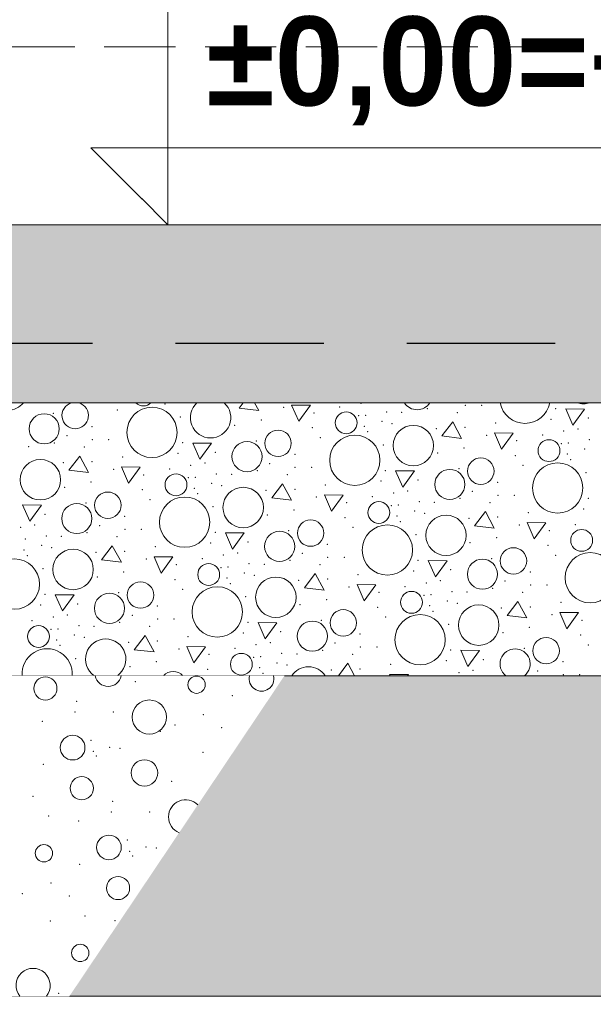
# Model space of a CAD drawing. Header units: millimetres. Extents: x -12989 to 402831, y -50461 to 30884.
# Tile 17 of 175: x 363134 to 364101, y -47274 to -45615. Entities that reach past the tile are written whole.
import ezdxf

# ---------------------------------------------------------------- set-up
doc = ezdxf.new("R2010")
doc.units = ezdxf.units.MM
doc.header["$MEASUREMENT"] = 0
for name, pattern in [('Krawędzie ukryte', [170, 120, -50]), ('Przerywana długa', [390, 250, -140]), ('Wipeout_Contour', [1000, 0, -1000])]:
    doc.linetypes.add(name, pattern=pattern)
for name, color, linetype in [('04-ŚCIANY DZIAŁOWE', 7, 'Continuous'), ('A__STROPY', 7, 'Continuous'), ('A_WYM', 7, 'Continuous'), ('A_WYPEŁNIENIA RYSUNKI', 7, 'Continuous'), ('Nowe_04-ŚCIANY DZIAŁOWE', 7, 'Continuous'), ('Nowe_A_WYM', 7, 'Continuous')]:
    doc.layers.add(name, color=color, linetype=linetype)
for name, color, linetype, lineweight in [('0_Nr_pióra__1', 7, 'Continuous', 13), ('A__STROPY_Nr_pióra__27', 7, 'Continuous', 25), ('A__STROPY_Nr_pióra__49', 7, 'Continuous', 15), ('A__STROPY_Nr_pióra__69', 7, 'Continuous', 13), ('A_WYM_Nr_pióra__1', 7, 'Continuous', 13), ('A_WYM_Nr_pióra__45', 7, 'Continuous', 15), ('A_WYM_Nr_pióra__85', 7, 'Continuous', 13), ('Nowe_A_WYM_Nr_pióra__1', 7, 'Continuous', 13), ('Nowe_A_WYM_Nr_pióra__45', 7, 'Continuous', 15), ('Nowe_A_WYM_Nr_pióra__85', 7, 'Continuous', 13)]:
    doc.layers.add(name, color=color, linetype=linetype, lineweight=lineweight)
for name, color, linetype, lineweight, true_color in [('A__STROPY_Nr_pióra__170', 7, 'Continuous', 5, 0x6a6a6a), ('A__STROPY_Nr_pióra__173', 7, 'Continuous', 5, 0x6a6a6a), ('A__STROPY_Nr_pióra__178', 7, 'Continuous', 5, 0x6a6a6a), ('A_WYPEŁNIENIA RYSUNKI_Nr_pióra__242', 7, 'Continuous', 13, 0xa7a7a7)]:
    doc.layers.add(name, color=color, linetype=linetype, lineweight=lineweight, true_color=true_color)
doc.styles.add('STYL_AUTOMATYCZNY_4', font='arial.ttf')
doc.styles.add('STYL_AUTOMATYCZNY_5', font='arial.ttf')
doc.dimstyles.new('STYL_AUTOMATYCZNY__1', dxfattribs={"dimtxt": 139.999998, "dimasz": 57, "dimexe": 0.18, "dimexo": 0.0625, "dimgap": 0, "dimtad": 1, "dimtih": 1, "dimtoh": 1, "dimdec": 0, "dimlfac": 0.1, "dimzin": 0, "dimdsep": 46, "dimtxsty": 'STYL_AUTOMATYCZNY_4', "dimblk": 'ARROWHEAD_6', "dimblk1": 'ARROWHEAD_6', "dimblk2": 'ARROWHEAD_6', "dimcen": 0.09, "dimse1": 1, "dimse2": 1, "dimclrd": 7, "dimclre": 7, "dimclrt": 7, "dimadec": 0, "dimazin": 0, "dimtfac": 1, "dimtdec": 4, "dimtmove": 0, "dimatfit": 3, "dimfxl": 0, "dimtolj": 1, "dimtzin": 0, "dimarcsym": 0})

# ---------------------------------------------------------------- blocks, each defined once
blk = doc.blocks.new('ElemPrzekroju_18_1', base_point=(362576.7, -45960.6))
at = {"color": 254, "linetype": 'Wipeout_Contour', "lineweight": 0, "ltscale": 7349630.424440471}
blk.add_wipeout([(363490.2, -42960.6), (363490.2, -45960.6), (366242.5, -45960.6), (366242.5, -42960.6), (365846.2, -42960.6), (365846.2, -42955.6), (365843.2, -42955.6), (365843.2, -42960.6), (365243.2, -42960.6), (365243.2, -42955.6), (365240.2, -42955.6), (365240.2, -42960.6), (364640.2, -42960.6), (364640.2, -42955.6), (364637.2, -42955.6), (364637.2, -42960.6), (364037.2, -42960.6), (364037.2, -42955.6), (364034.2, -42955.6), (364034.2, -42960.6)], dxfattribs=at).dxf.layer = 'Nowe_04-ŚCIANY DZIAŁOWE'
blk = doc.blocks.new('ElemPrzekroju_19_1', base_point=(362576.7, -45960.6))
at = {"color": 254, "linetype": 'Wipeout_Contour', "lineweight": 0, "ltscale": 2928361.767676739}
blk.add_wipeout([(363340.2, -45960.6), (363490.2, -45960.6), (363490.2, -42960.6), (363434.2, -42960.6), (363434.2, -42955.6), (363431.2, -42955.6), (363431.2, -42960.6), (363340.2, -42960.6)], dxfattribs=at).dxf.layer = '04-ŚCIANY DZIAŁOWE'
blk = doc.blocks.new('*X191', base_point=(362576.7, -45960.6))
at = {"layer": 'A__STROPY_Nr_pióra__178', "color": 251, "linetype": 'Continuous', "lineweight": 5, "true_color": 0x6a6a6a}
for p, q in [((363510.8, -46260.6), (363504, -46269.6)), ((363537.3, -46273.5), (363530.2, -46260.6)), ((363592.6, -46264.3), (363604.6, -46291.7)), ((363624.3, -46264.6), (363592.6, -46264.3)), ((363604.6, -46291.7), (363624.3, -46264.6)), ((363504, -46269.6), (363537.3, -46273.5)), ((364054.8, -46270.7), (364066.7, -46298.1)), ((364086.4, -46271), (364054.8, -46270.7)), ((364066.7, -46298.1), (364086.4, -46271)), ((363864.1, -46292.6), (363846, -46316.4)), ((363879.2, -46320.4), (363864.1, -46292.6)), ((363846, -46316.4), (363879.2, -46320.4)), ((363934.6, -46311.1), (363946.6, -46338.6)), ((363966.3, -46311.5), (363934.6, -46311.1)), ((363946.6, -46338.6), (363966.3, -46311.5)), ((363425.9, -46328.3), (363437.8, -46355.7)), ((363457.5, -46328.6), (363425.9, -46328.3)), ((363437.8, -46355.7), (363457.5, -46328.6)), ((363235.2, -46350.2), (363217.1, -46374)), ((363250.3, -46378), (363235.2, -46350.2)), ((363217.1, -46374), (363250.3, -46378)), ((363305.7, -46368.7), (363317.7, -46396.2)), ((363337.3, -46369), (363305.7, -46368.7)), ((363317.7, -46396.2), (363337.3, -46369)), ((363767.9, -46375.1), (363779.8, -46402.6)), ((363799.5, -46375.4), (363767.9, -46375.1)), ((363779.8, -46402.6), (363799.5, -46375.4)), ((363577.2, -46397.1), (363559, -46420.9)), ((363592.3, -46424.8), (363577.2, -46397.1)), ((363647.7, -46415.6), (363659.7, -46443)), ((363679.3, -46415.9), (363647.7, -46415.6)), ((363659.7, -46443), (363679.3, -46415.9)), ((363139, -46432.7), (363150.9, -46460.1)), ((363170.6, -46433), (363139, -46432.7)), ((363150.9, -46460.1), (363170.6, -46433)), ((363559, -46420.9), (363592.3, -46424.8)), ((363919.2, -46443.9), (363901, -46467.7)), ((363934.3, -46471.7), (363919.2, -46443.9)), ((363989.7, -46462.4), (364001.6, -46489.9)), ((364021.3, -46462.7), (363989.7, -46462.4)), ((364001.6, -46489.9), (364021.3, -46462.7)), ((363480.9, -46479.6), (363492.9, -46507)), ((363512.6, -46479.9), (363480.9, -46479.6)), ((363492.9, -46507), (363512.6, -46479.9)), ((363901, -46467.7), (363934.3, -46471.7)), ((363290.2, -46501.5), (363272.1, -46525.3)), ((363305.4, -46529.2), (363290.2, -46501.5)), ((363272.1, -46525.3), (363305.4, -46529.2)), ((363360.8, -46520), (363372.7, -46547.4)), ((363392.4, -46520.3), (363360.8, -46520)), ((363372.7, -46547.4), (363392.4, -46520.3)), ((363822.9, -46526.4), (363834.9, -46553.9)), ((363854.6, -46526.7), (363822.9, -46526.4)), ((363834.9, -46553.9), (363854.6, -46526.7)), ((363632.2, -46548.3), (363614.1, -46572.2)), ((363647.4, -46576.1), (363632.2, -46548.3)), ((363614.1, -46572.2), (363647.4, -46576.1)), ((363702.8, -46566.9), (363714.7, -46594.3)), ((363734.4, -46567.2), (363702.8, -46566.9)), ((363714.7, -46594.3), (363734.4, -46567.2)), ((363194, -46584), (363206, -46611.4)), ((363225.6, -46584.3), (363194, -46584)), ((363206, -46611.4), (363225.6, -46584.3)), ((363974.2, -46595.2), (363956.1, -46619)), ((363989.4, -46623), (363974.2, -46595.2)), ((364044.8, -46613.7), (364056.7, -46641.2)), ((364076.4, -46614), (364044.8, -46613.7)), ((364056.7, -46641.2), (364076.4, -46614)), ((363536, -46630.8), (363548, -46658.3)), ((363567.6, -46631.2), (363536, -46630.8)), ((363548, -46658.3), (363567.6, -46631.2)), ((363956.1, -46619), (363989.4, -46623)), ((363345.3, -46652.8), (363327.2, -46676.6)), ((363360.5, -46680.5), (363345.3, -46652.8)), ((363327.2, -46676.6), (363360.5, -46680.5)), ((363415.9, -46671.3), (363427.8, -46698.7)), ((363447.5, -46671.6), (363415.9, -46671.3)), ((363427.8, -46698.7), (363447.5, -46671.6)), ((363878, -46677.7), (363889.9, -46705.1)), ((363909.6, -46678), (363878, -46677.7)), ((363889.9, -46705.1), (363909.6, -46678)), ((363687.3, -46699.6), (363671.3, -46720.6)), ((363698.7, -46720.6), (363687.3, -46699.6)), ((363757.8, -46718.2), (363758.9, -46720.6)), ((363789.5, -46718.5), (363757.8, -46718.2)), ((363787.9, -46720.6), (363789.5, -46718.5))]:
    blk.add_line(p, q, dxfattribs=at)
for centre, radius in [((363175.3, -46304.3), 25.4), ((363357.1, -46310.4), 42.4), ((363684.6, -46294.2), 18.4), ((363797.8, -46332.6), 34.1), ((363569.6, -46328.8), 22.3), ((363699.1, -46357.3), 42.4), ((363517.3, -46351.2), 25.4), ((364026.5, -46341.1), 18.4), ((363168.9, -46390.2), 34.1), ((363911.5, -46375.7), 22.3), ((364041.1, -46404.1), 42.4), ((363397.6, -46398.7), 18.4), ((363859.3, -46398.1), 25.4), ((363282.6, -46433.2), 22.3), ((363510.9, -46437), 34.1), ((363230.3, -46455.6), 25.4), ((363412.1, -46461.7), 42.4), ((363739.6, -46445.5), 18.4), ((363852.9, -46483.9), 34.1), ((363624.6, -46480.1), 22.3), ((363754.1, -46508.6), 42.4), ((363572.3, -46502.5), 25.4), ((364081.6, -46492.4), 18.4), ((363224, -46541.4), 34.1), ((363966.6, -46527), 22.3), ((364096.1, -46555.4), 42.4), ((363125.2, -46566.1), 42.4), ((363452.7, -46550), 18.4), ((363914.3, -46549.4), 25.4), ((363337.7, -46584.5), 22.3), ((363566, -46588.3), 34.1), ((363285.4, -46606.9), 25.4), ((363467.2, -46613), 42.4), ((363794.7, -46596.8), 18.4), ((363679.7, -46631.4), 22.3), ((363908, -46635.2), 34.1), ((363627.4, -46653.8), 25.4), ((363809.2, -46659.9), 42.4), ((363165.8, -46654.4), 18.4), ((364021.7, -46678.3), 22.3), ((363507.8, -46701.2), 18.4)]:
    blk.add_circle(centre, radius, dxfattribs=at)
for centre, radius, start, end in [((363113.9, -46238.9), 34.1, 219.5491, 320.4509), ((363227.6, -46282), 22.3, 106.7758, 73.2242), ((363342.6, -46247.4), 18.4, 225.9146, 314.0854), ((363455.8, -46285.7), 34.1, 132.5793, 47.4207), ((363804.2, -46246.8), 25.4, 212.9163, 327.0837), ((363986, -46252.8), 42.4, 190.5202, 349.4798), ((364084.7, -46228.1), 34.1, 251.9199, 288.0801), ((363279, -46692.7), 34.1, 305.2823, 234.7177), ((363180.3, -46717.4), 42.4, 355.7218, 184.2782), ((363969.4, -46700.6), 25.4, 308.3403, 231.6597), ((363392.8, -46735.8), 22.3, 43.0583, 136.9417), ((363621, -46739.6), 34.1, 33.8324, 146.1676)]:
    blk.add_arc(centre, radius, start, end, dxfattribs=at)
for p in [(363378.9, -46262.5), (363709.3, -46261.4), (363885.3, -46264.9), (363913.1, -46264.9), (363190.8, -46278), (363298.9, -46272.4), (363579.3, -46268.3), (363630, -46277.6), (363673.8, -46267.6), (363705.5, -46282.4), (363717.3, -46281.4), (363752.6, -46276), (363778.2, -46276.8), (363821.5, -46270.4), (363872.1, -46277.3), (364037.5, -46270.3), (363256, -46300.6), (363405.1, -46284.5), (363496.6, -46298.4), (363541.4, -46289.7), (363715.3, -46300), (363744.8, -46291.8), (363761.6, -46295.7), (363936.5, -46294.4), (364029.9, -46288.1), (364092.6, -46286.3), (364092.6, -46286.3), (363213.5, -46316.1), (363627.6, -46302.6), (363720.9, -46309.4), (363836.3, -46303.9), (363884.9, -46301.9), (363921.3, -46315.1), (364015.8, -46314.5), (364051.3, -46308.3), (364075.3, -46304.6), (363192.6, -46328), (363256.4, -46322.5), (363284.2, -46322.5), (363408.6, -46327.8), (363532.8, -46324.9), (363640.8, -46319.2), (363747.1, -46331.4), (363972, -46324.5), (364047.4, -46329.2), (364059.3, -46328.3), (364094.6, -46322.9), (363149.3, -46334.4), (363243.2, -46334.9), (363401, -46345.7), (363463.7, -46343.8), (363463.7, -46343.8), (363598, -46347.5), (363838.6, -46345.2), (363883.4, -46336.6), (363969.6, -46349.5), (364057.3, -46346.8), (364086.8, -46338.6), (363207.4, -46361.4), (363256, -46359.5), (363307.6, -46352), (363422.4, -46365.8), (363446.4, -46362.2), (363555.5, -46363), (363982.8, -46366.1), (364062.9, -46356.2), (363292.3, -46372.7), (363343.1, -46382), (363386.9, -46372), (363465.7, -46380.5), (363491.3, -46381.3), (363534.5, -46374.9), (363585.1, -46381.8), (363598.3, -46369.4), (363626.2, -46369.4), (363750.6, -46374.7), (363874.7, -46371.7), (364089.1, -46378.2), (363254.5, -46394.1), (363418.5, -46386.8), (363430.4, -46385.9), (363457.9, -46396.2), (363474.7, -46400.2), (363649.6, -46398.8), (363743, -46392.5), (363805.6, -46390.7), (363805.6, -46390.7), (363940, -46394.4), (363209.7, -46402.8), (363340.7, -46407.1), (363428.3, -46404.4), (363433.9, -46413.8), (363549.4, -46408.3), (363598, -46406.3), (363764.4, -46412.7), (363788.4, -46409), (363897.5, -46409.8), (363940.3, -46416.2), (363968.2, -46416.2), (363245.8, -46429.3), (363353.9, -46423.7), (363634.3, -46419.5), (363685.1, -46428.9), (363728.9, -46418.9), (363772.3, -46432.7), (363807.7, -46427.3), (363833.3, -46428.1), (363876.5, -46421.7), (363927.1, -46428.6), (364092.6, -46421.6), (363176.7, -46448.3), (363176.7, -46448.3), (363460.2, -46435.8), (363551.6, -46449.6), (363596.5, -46441), (363760.5, -46433.6), (363799.8, -46443.1), (363816.6, -46447), (363991.6, -46445.7), (364085, -46439.4), (363159.5, -46466.6), (363311.1, -46451.9), (363682.7, -46453.9), (363770.3, -46451.3), (363775.9, -46460.7), (363891.4, -46455.1), (363940, -46453.2), (363976.3, -46466.4), (364070.9, -46465.7), (363135.5, -46470.3), (363247.6, -46479.3), (363268.6, -46467.4), (363311.4, -46473.8), (363339.3, -46473.8), (363463.7, -46479.1), (363587.8, -46476.2), (363695.9, -46470.5), (363802.2, -46482.7), (364027, -46475.8), (363143.4, -46490.3), (363178.8, -46484.9), (363204.4, -46485.7), (363298.2, -46486.2), (363456.1, -46497), (363518.7, -46495.1), (363518.7, -46495.1), (363653, -46498.8), (363893.6, -46496.5), (363938.5, -46487.9), (363141.4, -46508.8), (363170.9, -46500.6), (363187.7, -46504.6), (363262.4, -46512.7), (363311.1, -46510.8), (363362.6, -46503.2), (363501.5, -46513.5), (363610.6, -46514.2), (364024.7, -46500.8), (363147, -46518.2), (363347.4, -46524), (363442, -46523.3), (363477.5, -46517.1), (363520.8, -46531.7), (363546.4, -46532.6), (363589.6, -46526.2), (363653.4, -46520.7), (363681.3, -46520.7), (363805.6, -46526), (363929.8, -46523), (364037.9, -46517.4), (363173.3, -46540.2), (363309.6, -46545.4), (363398.1, -46533.3), (363473.6, -46538.1), (363485.4, -46537.2), (363512.9, -46547.5), (363640.2, -46533.1), (363798.1, -46543.8), (363860.7, -46542), (363860.7, -46542), (363995, -46545.7), (363264.7, -46554.1), (363395.8, -46558.4), (363483.4, -46555.7), (363489, -46565.1), (363529.7, -46551.4), (363604.4, -46559.6), (363653.1, -46557.6), (363704.6, -46550.1), (363819.5, -46564), (363843.5, -46560.3), (363952.6, -46561.1), (363300.9, -46580.6), (363409, -46575), (363689.4, -46570.8), (363740.1, -46580.2), (363783.9, -46570.2), (363862.8, -46578.6), (363888.4, -46579.4), (363931.6, -46573), (363982.2, -46579.9), (363995.4, -46567.5), (364023.2, -46567.5), (363176.7, -46583.6), (363515.3, -46587.1), (363651.6, -46592.3), (363815.6, -46584.9), (363827.4, -46584), (363854.9, -46594.4), (363871.7, -46598.3), (364046.6, -46597), (363169.2, -46601.4), (363231.8, -46599.5), (363231.8, -46599.5), (363366.1, -46603.2), (363606.7, -46600.9), (363737.8, -46605.2), (363825.4, -46602.6), (363831, -46611.9), (363946.4, -46606.4), (363995.1, -46604.5), (363155, -46627.7), (363190.6, -46621.6), (363214.5, -46617.9), (363302.7, -46630.6), (363323.7, -46618.7), (363366.5, -46625.1), (363394.3, -46625.1), (363518.7, -46630.4), (363642.9, -46627.4), (363751, -46621.8), (364031.4, -46617.7), (364082.1, -46627.1), (363186.7, -46642.5), (363198.5, -46641.6), (363233.9, -46636.2), (363259.5, -46637), (363353.3, -46637.5), (363511.2, -46648.3), (363573.8, -46646.4), (363573.8, -46646.4), (363857.2, -46634), (363948.7, -46647.8), (363993.5, -46639.2), (363196.5, -46660.1), (363226, -46651.9), (363242.8, -46655.9), (363317.5, -46664), (363366.2, -46662.1), (363417.7, -46654.5), (363556.5, -46664.8), (363665.6, -46665.5), (363708.1, -46650.1), (364079.8, -46652.1), (363202.1, -46669.5), (363402.5, -46675.3), (363497, -46674.6), (363532.6, -46668.4), (363644.7, -46677.5), (363708.5, -46672), (363736.3, -46671.9), (363860.7, -46677.3), (363984.9, -46674.3), (364093, -46668.7), (363228.3, -46691.5), (363364.6, -46696.7), (363453.2, -46684.6), (363528.7, -46689.4), (363540.5, -46688.5), (363568, -46698.8), (363575.8, -46683), (363601.4, -46683.8), (363695.3, -46684.4), (363853.2, -46695.1), (363915.8, -46693.3), (363915.8, -46693.3), (364050.1, -46696.9), (363319.8, -46705.4), (363450.9, -46709.6), (363538.5, -46707), (363584.8, -46702.7), (363659.5, -46710.9), (363708.1, -46708.9), (363759.7, -46701.4), (363874.5, -46715.3), (363898.5, -46711.6), (364007.6, -46712.4), (363544.1, -46716.4), (364050.5, -46718.8), (364078.3, -46718.8)]:
    blk.add_point(p, dxfattribs=at)
blk = doc.blocks.new('ElemPrzekroju_175_1', base_point=(362576.7, -45960.6))
at = {"color": 254, "linetype": 'Wipeout_Contour', "lineweight": 0, "ltscale": 1533341.48702292}
blk.add_wipeout([(362356.7, -46160.6), (398746.7, -46160.6), (398746.7, -45960.6), (362356.7, -45960.6)], dxfattribs=at).dxf.layer = 'A__STROPY'
at = {"color": 254, "linetype": 'Wipeout_Contour', "lineweight": 0, "ltscale": 1533794.246621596}
blk.add_wipeout([(398746.7, -46720.6), (362356.7, -46720.6), (362356.7, -47260.6), (398746.7, -47260.6)], dxfattribs=at).dxf.layer = 'A__STROPY'
at = {"layer": 'A__STROPY_Nr_pióra__170', "linetype": 'Continuous', "lineweight": 5, "true_color": 0x6a6a6a}
h = blk.add_hatch(dxfattribs=at)
h.set_pattern_fill('Beton_0001', color=251, style=0, pattern_type=2)
h.set_pattern_definition([(45, (362576.75, -45960.59), (-63.6396, 63.6396), [67.5, -22.5]), (45, (362576.75, -45896.95), (-63.6396, 63.6396), [67.5, -22.5])])
h.paths.add_polyline_path([(362356.7, -46160.6), (398746.7, -46160.6), (398746.7, -45960.6), (362356.7, -45960.6)])
at = {"layer": 'A__STROPY_Nr_pióra__173', "linetype": 'Continuous', "lineweight": 5, "true_color": 0x6a6a6a}
h = blk.add_hatch(dxfattribs=at)
h.set_pattern_fill('Grunt_0001', color=251, style=0, pattern_type=2)
h.set_pattern_definition([(45, (362576.75, -45960.59), (-95.4594, 95.4594), []), (45, (362544.93, -45928.77), (-190.9188, 190.9188), []), (45, (362513.1, -45896.95), (-190.9188, 190.9188), []), (135, (362481.29, -45865.132), (31.819805, 31.819805), [135, -135])])
h.paths.add_polyline_path([(398746.7, -46720.6), (362356.7, -46720.6), (362356.7, -47260.6), (398746.7, -47260.6)])
at = {"layer": 'A__STROPY_Nr_pióra__49', "color": 7, "linetype": 'Continuous', "lineweight": 15}
blk.add_line((368142.5, -45960.6), (362356.7, -45960.6), dxfattribs=at)
at = {"layer": 'A__STROPY_Nr_pióra__69', "color": 7, "linetype": 'Continuous', "lineweight": 13}
blk.add_line((398746.7, -47260.6), (362356.7, -47260.6), dxfattribs=at)
at = {"color": 254, "linetype": 'Wipeout_Contour', "lineweight": 0, "ltscale": 1533413.819197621}
blk.add_wipeout([(362356.7, -46160.6), (362356.7, -46260.6), (398746.7, -46260.6), (398746.7, -46160.6)], dxfattribs=at).dxf.layer = 'A__STROPY'
at = {"layer": 'A__STROPY_Nr_pióra__178', "linetype": 'Continuous', "lineweight": 5, "true_color": 0x6a6a6a}
h = blk.add_hatch(dxfattribs=at)
h.set_pattern_fill('Chudy_beton_B15_I_WSC_0001', color=251, style=0, pattern_type=2)
h.set_pattern_definition([(0, (362576.75, -45960.6), (0, 233.8269), [14.625, -120.375]), (0, (362644.25, -45843.68), (0, 233.8269), [14.625, -120.375]), (60, (362576.75, -45960.6), (-202.5, 116.9134), [14.625, -120.375]), (60, (362711.75, -45960.6), (-202.5, 116.9134), [14.625, -120.375]), (120, (362591.37, -45960.6), (202.5, 116.9134), [14.625, -120.375]), (120, (362726.37, -45960.6), (202.5, 116.9134), [14.625, -120.375]), (0, (362576.75, -45938.09), (0, 45), [0, -45, 0, -67.5]), (45, (362599.25, -45938.09), (-31.819805, 31.819805), [0, -33.75, 0, -56.25])])
h.paths.add_polyline_path([(362356.7, -46160.6), (362356.7, -46260.6), (398746.7, -46260.6), (398746.7, -46160.6)])
at = {"layer": 'A__STROPY_Nr_pióra__27', "color": 7, "linetype": 'Przerywana długa', "lineweight": 25}
blk.add_line((398746.7, -46160.6), (362356.7, -46160.6), dxfattribs=at)
at = {"color": 254, "linetype": 'Wipeout_Contour', "lineweight": 0, "ltscale": 1533549.791415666}
blk.add_wipeout([(362356.7, -46720.6), (398746.7, -46720.6), (398746.7, -46260.6), (362356.7, -46260.6)], dxfattribs=at).dxf.layer = 'A__STROPY'
at = {"layer": 'A__STROPY_Nr_pióra__49', "color": 7, "linetype": 'Continuous', "lineweight": 15}
for p, q in [((398746.7, -46260.6), (362356.7, -46260.6)), ((398746.7, -46720.6), (362356.7, -46720.6))]:
    blk.add_line(p, q, dxfattribs=at)
at = {"layer": 'A__STROPY', "lineweight": 0}
blk.add_blockref('*X191', (362576.7, -45960.6), dxfattribs=at)
blk = doc.blocks.new('*X323', base_point=(362576.7, -45960.6))
at = {"layer": 'A_WYPEŁNIENIA RYSUNKI_Nr_pióra__242', "color": 253, "linetype": 'Continuous', "lineweight": 13, "true_color": 0xa7a7a7}
for centre, radius in [((363177.4, -46742), 19.5), ((363432.2, -46735.6), 14.6), ((363352.6, -46790.2), 28.8), ((363223.3, -46841.7), 20.8), ((363344.4, -46884.4), 22.3), ((363238.7, -46910.1), 19.5), ((363284.5, -47009.9), 20.8), ((363174.9, -47019.7), 14.6), ((363299.9, -47078.3), 19.5), ((363236.1, -47187.8), 14.6)]:
    blk.add_circle(centre, radius, dxfattribs=at)
for centre, radius, start, end in [((363283.2, -46716.2), 22.3, 191.3816, 348.6184), ((363541.8, -46725.8), 20.8, 165.4189, 14.5811), ((363413.8, -46958.4), 28.8, 44.6421, 247.6198), ((363156.6, -47242.5), 28.8, 320.956, 219.044)]:
    blk.add_arc(centre, radius, start, end, dxfattribs=at)
for p in [(363329.2, -46730.5), (363229.8, -46763.8), (363492.4, -46754.1), (363227.1, -46781.8), (363292, -46781.9), (363292, -46781.9), (363172.3, -46797.3), (363443.9, -46786.1), (363371.1, -46814.1), (363395.9, -46803.5), (363474.7, -46807.9), (363254.4, -46829.4), (363258, -46848.2), (363285.5, -46841.1), (363303.4, -46842.7), (363263.3, -46856), (363442.9, -46849.7), (363173.9, -46870), (363390.4, -46898.7), (363156.3, -46923.8), (363291, -46932), (363182.7, -46957.1), (363288.4, -46950), (363353.2, -46950.1), (363353.2, -46950.1), (363233.5, -46965.4), (363315.6, -46997.6), (363346.7, -47009.3), (363364.6, -47010.9), (363319.2, -47016.4), (363324.5, -47024.1), (363235.1, -47038.2), (363186.6, -47070.1), (363138.6, -47087.6), (363217.5, -47092), (363243.9, -47125.3), (363185.6, -47133.8), (363294.7, -47133.6), (363199.8, -47255.8)]:
    blk.add_point(p, dxfattribs=at)
blk = doc.blocks.new('Wypełnienie_2_1', base_point=(362576.7, -45960.6))
at = {"color": 254, "linetype": 'Wipeout_Contour', "lineweight": 0, "ltscale": 2922045.781165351}
blk.add_wipeout([(360935.8, -46510.6), (361319.5, -47260.6), (363217.9, -47260.6), (363580.4, -46720.6), (362356.7, -46720.6), (362356.7, -46860.6), (362076.7, -46860.6), (362076.7, -46510.6)], dxfattribs=at).dxf.layer = 'A_WYPEŁNIENIA RYSUNKI'
at = {"layer": 'A_WYPEŁNIENIA RYSUNKI_Nr_pióra__242', "color": 253, "linetype": 'Continuous', "lineweight": 13, "true_color": 0xa7a7a7}
blk.add_blockref('*X323', (362576.7, -45960.6), dxfattribs=at)
blk = doc.blocks.new('*D346', base_point=(362576.7, -45960.6))
at = {"layer": 'Nowe_A_WYM_Nr_pióra__45', "color": 7, "linetype": 'Continuous', "lineweight": 15}
for p, q in [((362206.7, -47532.6), (362146.7, -47592.6)), ((362386.7, -47532.6), (362326.7, -47592.6))]:
    blk.add_line(p, q, dxfattribs=at)
at = {"layer": 'Nowe_A_WYM_Nr_pióra__85', "color": 7, "linetype": 'Continuous', "lineweight": 13}
for p, q in [((362356.7, -47618.8), (362356.7, -47506.3)), ((362176.7, -47562.6), (362356.7, -47562.6)), ((362356.7, -47562.6), (398746.7, -47562.6))]:
    blk.add_line(p, q, dxfattribs=at)
blk = doc.blocks.new('ARROWHEAD_6')
at = {"color": 0, "linetype": 'Continuous', "lineweight": 0}
for p, q in [((-0.5, -0.5), (0.5, 0.5)), ((0, 0), (-1, 0))]:
    blk.add_line(p, q, dxfattribs=at)
blk = doc.blocks.new('*D347', base_point=(362576.7, -45960.6))
at = {"layer": 'Nowe_A_WYM_Nr_pióra__45', "color": 7, "linetype": 'Continuous', "lineweight": 15}
for p, q in [((362386.7, -47532.6), (362326.7, -47592.6)), ((398776.7, -47532.6), (398716.7, -47592.6))]:
    blk.add_line(p, q, dxfattribs=at)
at = {"layer": 'Nowe_A_WYM_Nr_pióra__85', "color": 7, "linetype": 'Continuous', "lineweight": 13}
for p, q in [((398746.7, -47618.8), (398746.7, -47506.3)), ((362356.7, -47562.6), (398746.7, -47562.6))]:
    blk.add_line(p, q, dxfattribs=at)
at = {"layer": 'Nowe_A_WYM_Nr_pióra__1', "color": 7, "lineweight": 13, "char_height": 140, "attachment_point": 7, "style": 'STYL_AUTOMATYCZNY_4'}
for s, insert in [('\\A1;{\\pql;\\fArial|b0|i0|c238|p0;\\W1.000000;18}', (362386.7, -47534.6)), ('\\A1;{\\pql;\\fArial|b0|i0|c238|p0;\\W1.000000;3\xa0639}', (380311.5, -47534.6)), ('\\A1;{\\pql;\\fArial|b0|i0|c238|p0;\\W1.000000;18}', (398503.2, -47534.6))]:
    blk.add_mtext(s, dxfattribs=dict(at, insert=insert))
blk = doc.blocks.new('*D350', base_point=(362576.7, -45960.6))
at = {"layer": 'Nowe_A_WYM_Nr_pióra__45', "color": 7, "linetype": 'Continuous', "lineweight": 15}
for p, q in [((362106.7, -47792.6), (362046.7, -47852.6)), ((362377.1, -47792.6), (362317.1, -47852.6))]:
    blk.add_line(p, q, dxfattribs=at)
at = {"layer": 'Nowe_A_WYM_Nr_pióra__85', "color": 7, "linetype": 'Continuous', "lineweight": 13}
for p, q in [((362076.7, -47878.8), (362076.7, -47766.3)), ((362347.1, -47878.8), (362347.1, -47766.3)), ((362031.7, -47822.6), (362076.7, -47822.6)), ((362076.7, -47822.6), (362347.1, -47822.6)), ((362347.1, -47822.6), (368410.1, -47822.6))]:
    blk.add_line(p, q, dxfattribs=at)
at = {"layer": 'Nowe_A_WYM_Nr_pióra__1', "color": 7, "lineweight": 13, "insert": (361833.2, -47794.6), "char_height": 140, "attachment_point": 7, "style": 'STYL_AUTOMATYCZNY_4'}
blk.add_mtext('\\A1;{\\pql;\\fArial|b0|i0|c238|p0;\\W1.000000;27}', dxfattribs=at)
blk = doc.blocks.new('*D358', base_point=(362576.7, -45960.6))
at = {"layer": 'Nowe_A_WYM_Nr_pióra__45', "color": 7, "linetype": 'Continuous', "lineweight": 15}
for p, q in [((362106.7, -48052.6), (362046.7, -48112.6)), ((398996.7, -48112.6), (399056.7, -48052.6))]:
    blk.add_line(p, q, dxfattribs=at)
at = {"layer": 'Nowe_A_WYM_Nr_pióra__85', "color": 7, "linetype": 'Continuous', "lineweight": 13}
for p, q in [((362076.7, -48138.8), (362076.7, -48026.3)), ((399026.7, -48138.8), (399026.7, -48026.3)), ((362031.7, -48082.6), (362076.7, -48082.6)), ((362076.7, -48082.6), (399026.7, -48082.6)), ((399026.7, -48082.6), (399071.7, -48082.6))]:
    blk.add_line(p, q, dxfattribs=at)
at = {"layer": 'Nowe_A_WYM_Nr_pióra__1', "color": 7, "lineweight": 13, "insert": (380311.5, -48054.6), "char_height": 140, "attachment_point": 7, "style": 'STYL_AUTOMATYCZNY_4'}
blk.add_mtext('\\A1;{\\pql;\\fArial|b0|i0|c238|p0;\\W1.000000;3\xa0695}', dxfattribs=at)
blk = doc.blocks.new('Wymiary_12_1', base_point=(363383.9, -45960.6))
at = {"layer": 'A_WYM_Nr_pióra__45', "color": 7, "linetype": 'Continuous', "lineweight": 15}
for p, q in [((363383.9, -45960.6), (363383.9, -45440.6)), ((363383.9, -45960.6), (363253.9, -45830.6)), ((363253.9, -45830.6), (363383.9, -45830.6)), ((363383.9, -45830.6), (365506, -45830.6))]:
    blk.add_line(p, q, dxfattribs=at)
at = {"layer": 'A_WYM_Nr_pióra__85', "color": 7, "linetype": 'Continuous', "lineweight": 13}
for q in [(363286.4, -45960.6), (363481.4, -45960.6)]:
    blk.add_line((363383.9, -45960.6), q, dxfattribs=at)
at = {"layer": 'A_WYM_Nr_pióra__1', "color": 7, "lineweight": 13, "insert": (363448.9, -45804.6), "char_height": 150, "attachment_point": 7, "style": 'STYL_AUTOMATYCZNY_5'}
blk.add_mtext('\\A1;{\\pql;\\fArial|b1|i0|c238|p0;\\W1.000000;±0,00=+259,95m npm}', dxfattribs=at)

msp = doc.modelspace()

# ---------------------------------------------------------------- block references
at = {"layer": 'Nowe_04-ŚCIANY DZIAŁOWE', "lineweight": 0}
msp.add_blockref('ElemPrzekroju_18_1', (362576.7, -45960.6), dxfattribs=at)

# ---------------------------------------------------------------- next in the draw order: block references
at = {"layer": '04-ŚCIANY DZIAŁOWE', "lineweight": 0}
msp.add_blockref('ElemPrzekroju_19_1', (362576.7, -45960.6), dxfattribs=at)

# ---------------------------------------------------------------- next in the draw order: linework, layer by layer
at = {"layer": '0_Nr_pióra__1', "color": 7, "linetype": 'Krawędzie ukryte', "lineweight": 13}
msp.add_line((362426.7, -45660.6), (368510.1, -45660.6), dxfattribs=at)

# ---------------------------------------------------------------- next in the draw order: block references
at = {"layer": 'A__STROPY', "lineweight": 0}
msp.add_blockref('ElemPrzekroju_175_1', (362576.7, -45960.6), dxfattribs=at)

# ---------------------------------------------------------------- next in the draw order: block references
at = {"layer": 'A_WYM', "color": 7, "linetype": 'Continuous', "lineweight": 13}
msp.add_blockref('Wymiary_12_1', (363383.9, -45960.6), dxfattribs=at)
at = {"layer": 'A_WYPEŁNIENIA RYSUNKI_Nr_pióra__242', "color": 253, "linetype": 'Continuous', "lineweight": 13, "true_color": 0xa7a7a7}
msp.add_blockref('Wypełnienie_2_1', (362576.7, -45960.6), dxfattribs=at)

# ---------------------------------------------------------------- next in the draw order: dimensions: what is measured, and where the dimension line sits
at = {"layer": 'Nowe_A_WYM', "color": 7, "linetype": 'Continuous', "lineweight": 13}
for base, p1, p2, picture, middle in [((362347.1, -47822.6), (362076.7, -46860.6), (362347.1, -50210.6), '*D350', (361939.7, -47724.6)), ((399026.7, -48082.6), (362076.7, -46860.6), (399026.7, -46860.6), '*D358', (380551.7, -47984.6)), ((362356.7, -47562.6), (362176.7, -46860.6), (362356.7, -46860.6), '*D346', (362493.3, -47464.6)), ((398746.7, -47562.6), (362356.7, -46860.6), (398746.7, -46860.6), '*D347', (380551.7, -47464.6))]:
    dim = msp.add_linear_dim(base=base, p1=p1, p2=p2, dimstyle='STYL_AUTOMATYCZNY__1', dxfattribs=at)
    dim.commit()
    dim.dimension.update_dxf_attribs({"geometry": picture, "text_midpoint": middle, "dimtype": 160})

doc.saveas('drawing.dxf')
